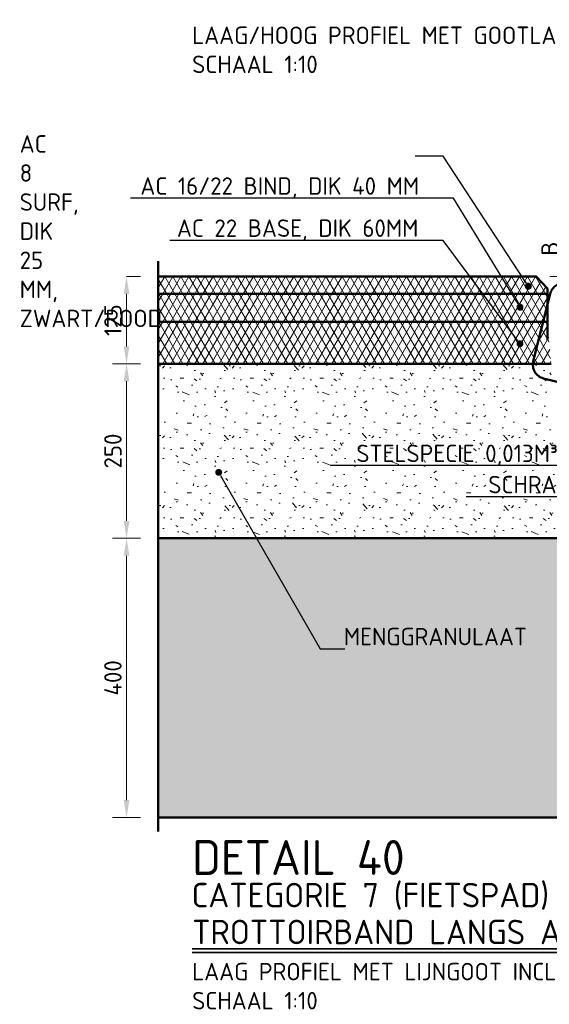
# Model space of a CAD drawing. Header units: metres. Extents: x 92403 to 95147, y 464428 to 465602.
# Tile 248 of 256: x 92605.929 to 92606.687, y 465102.876 to 465104.287. Entities that reach past the tile are written whole.
import ezdxf
from ezdxf import colors
from ezdxf.entities.mleader import LeaderData, LeaderLine
from ezdxf.math import Vec2, Vec3

# ---------------------------------------------------------------- set-up
doc = ezdxf.new("R2010")
doc.units = ezdxf.units.M
doc.linetypes.add('HIDDEN', pattern=[2.373, 1.58, -0.7929999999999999])
doc.linetypes.add('XX-PROJECTGRENS', pattern=[18, 12, -3, 0, -3])
doc.layers.get('0').update_dxf_attribs({"linetype": 'CONTINUOUS'})
doc.layers.get('Defpoints').update_dxf_attribs({"linetype": 'CONTINUOUS'})
for name, color, linetype, lineweight in [('N-WE-GW-GROND_ZAND_CUNETZAND-AD-10', 7, 'CONTINUOUS', 18), ('N-WE-KG-PROJECTGRENS-GD', 7, 'XX-PROJECTGRENS', 50), ('N-WE-VH-VERHARDING_ASFALT-AD-10', 252, 'CONTINUOUS', 18), ('N-WE-VH-VERHARDING_ASFALT-GD', 252, 'CONTINUOUS', 50), ('N-WE-VH-VERHARDING_ASFALT-T25', 7, 'CONTINUOUS', 25), ('N-WE-VH-VERHARDING_BETON_SCHRAAL-GD', 252, 'CONTINUOUS', 50), ('N-WE-VH-VERHARDING_FUNDERING-AD-10', 252, 'CONTINUOUS', 18), ('N-WE-VH-VERHARDING_NATUURSTEEN-GD', 252, 'CONTINUOUS', 50), ('X-XX-AL-TEKENBLAD_TITELBLOK-T25', 7, 'CONTINUOUS', 25), ('X-XX-AL-TEKENBLAD_TITELBLOK-T35', 50, 'CONTINUOUS', 35), ('X-XX-AL-TEKENBLAD_TITELBLOK-T50', 130, 'CONTINUOUS', 50), ('X-XX-AL-VERWIJZING_DETAIL-M', 7, 'CONTINUOUS', 18)]:
    doc.layers.add(name, color=color, linetype=linetype, lineweight=lineweight)
doc.styles.add('NLCS-ISO-M10-T25', font='NLCS-ISO.ttf', dxfattribs={"height": 0.025})
doc.styles.add('NLCS-ISO-M10-T35', font='NLCS-ISO.ttf', dxfattribs={"height": 0.035})
doc.styles.add('NLCS-ISO-M10-T50', font='NLCS-ISO.ttf', dxfattribs={"height": 0.05})
doc.dimstyles.new('NLCS-M10-T25-PIJL_L2_H1', dxfattribs={"dimscale": 0.01, "dimtxt": 2.5, "dimasz": 2.5, "dimexe": 2, "dimexo": 2, "dimgap": 0.7, "dimtad": 1, "dimzin": 0, "dimdsep": 46, "dimtxsty": 'NLCS-ISO-M10-T25', "dimcen": 2.5, "dimdle": 2, "dimclrd": 256, "dimclre": 256, "dimclrt": 7, "dimadec": 1, "dimazin": 0, "dimtfac": 1, "dimtdec": 3, "dimtofl": 0, "dimtmove": 1, "dimatfit": 0, "dimfxl": 2, "dimfxlon": 1, "dimtfillclr": 256, "dimtolj": 1, "dimtzin": 0, "dimlwd": -1, "dimlwe": -1, "dimarcsym": 0})
pattern_1 = [(59.99999999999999, (2985.087419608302, 6084.588650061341), (-0.008660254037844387, 0.005000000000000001), []), (120, (2985.087419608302, 6084.588650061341), (-0.008660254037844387, -0.004999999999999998), [])]

# ---------------------------------------------------------------- blocks, each defined once
blk = doc.blocks.new('*D664')
at = {"layer": 'Defpoints', "color": 0, "transparency": 16777216}
for p in [(92606.08157322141, 465103.9185833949), (92606.08157322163, 465103.9185833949), (92606.08157322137, 465103.7935833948)]:
    blk.add_point(p, dxfattribs=at)
at = {"layer": 'X-XX-AL-VERWIJZING_DETAIL-M', "transparency": 16777216}
for p, q in [((92606.08157322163, 465103.9185833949), (92606.10157322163, 465103.9185833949)), ((92606.08157322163, 465103.8185833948), (92606.08157322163, 465103.8935833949)), ((92606.08157322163, 465103.7935833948), (92606.10157322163, 465103.7935833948))]:
    blk.add_line(p, q, dxfattribs=at)
for points in [[(92606.07740655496, 465103.8935833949), (92606.0857398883, 465103.8935833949), (92606.08157322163, 465103.9185833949)], [(92606.07740655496, 465103.8185833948), (92606.0857398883, 465103.8185833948), (92606.08157322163, 465103.7935833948)]]:
    blk.add_solid(points, dxfattribs=at)
at = {"layer": 'X-XX-AL-VERWIJZING_DETAIL-M', "color": 7, "transparency": 16777216, "insert": (92606.06207322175, 465103.8560833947), "char_height": 0.025, "attachment_point": 5, "rotation": 90, "style": 'NLCS-ISO-M10-T25'}
blk.add_mtext('\\A1;125', dxfattribs=at)
blk = doc.blocks.new('*D669')
at = {"layer": 'Defpoints', "color": 0, "transparency": 16777216}
for p in [(92606.08157322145, 465103.5435833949), (92606.08157322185, 465103.1435833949), (92606.12695777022, 465103.1435833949)]:
    blk.add_point(p, dxfattribs=at)
at = {"layer": 'X-XX-AL-VERWIJZING_DETAIL-M', "transparency": 16777216}
for p, q in [((92606.08157322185, 465103.5435833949), (92606.10157322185, 465103.5435833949)), ((92606.08157322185, 465103.5185833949), (92606.08157322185, 465103.168583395)), ((92606.10157322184, 465103.1435833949), (92606.06157322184, 465103.1435833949))]:
    blk.add_line(p, q, dxfattribs=at)
for points in [[(92606.07740655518, 465103.5185833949), (92606.08573988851, 465103.5185833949), (92606.08157322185, 465103.5435833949)], [(92606.07740655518, 465103.168583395), (92606.08573988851, 465103.168583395), (92606.08157322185, 465103.1435833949)]]:
    blk.add_solid(points, dxfattribs=at)
at = {"layer": 'X-XX-AL-VERWIJZING_DETAIL-M', "color": 7, "transparency": 16777216, "insert": (92606.06207322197, 465103.3435833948), "char_height": 0.025, "attachment_point": 5, "rotation": 90, "style": 'NLCS-ISO-M10-T25'}
blk.add_mtext('\\A1;400', dxfattribs=at)
blk = doc.blocks.new('_Dot')
at = {"color": 0, "linetype": 'ByBlock', "lineweight": -2}
blk.add_line((-0.5, 0), (-1, 0), dxfattribs=at)
at = {"color": 0, "linetype": 'ByBlock', "const_width": 0.5}
blk.add_lwpolyline([(-0.25, 0, 1), (0.25, 0, 1)], format="xyb", close=True, dxfattribs=at)
blk = doc.blocks.new('*D671')
at = {"layer": 'Defpoints', "color": 0, "transparency": 16777216}
for p in [(92606.12695777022, 465103.7935833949), (92606.08157322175, 465103.5435833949), (92606.12695777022, 465103.5435833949)]:
    blk.add_point(p, dxfattribs=at)
at = {"layer": 'X-XX-AL-VERWIJZING_DETAIL-M', "transparency": 16777216}
for p, q in [((92606.10157322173, 465103.7935833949), (92606.06157322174, 465103.7935833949)), ((92606.08157322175, 465103.7685833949), (92606.08157322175, 465103.5685833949)), ((92606.10157322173, 465103.5435833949), (92606.06157322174, 465103.5435833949))]:
    blk.add_line(p, q, dxfattribs=at)
for points in [[(92606.07740655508, 465103.7685833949), (92606.08573988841, 465103.7685833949), (92606.08157322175, 465103.7935833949)], [(92606.07740655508, 465103.5685833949), (92606.08573988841, 465103.5685833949), (92606.08157322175, 465103.5435833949)]]:
    blk.add_solid(points, dxfattribs=at)
at = {"layer": 'X-XX-AL-VERWIJZING_DETAIL-M', "color": 7, "transparency": 16777216, "insert": (92606.06207322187, 465103.6685833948), "char_height": 0.025, "attachment_point": 5, "rotation": 90, "style": 'NLCS-ISO-M10-T25'}
blk.add_mtext('\\A1;250', dxfattribs=at)
blk = doc.blocks.new('*D709')
at = {"layer": 'Defpoints', "color": 0, "transparency": 16777216}
for p in [(92606.70769181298, 465103.9985833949), (92606.74951512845, 465103.9985833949), (92606.57257258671, 465103.9185833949)]:
    blk.add_point(p, dxfattribs=at)
at = {"layer": 'X-XX-AL-VERWIJZING_DETAIL-M', "transparency": 16777216}
for p, q in [((92606.70769181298, 465103.9435833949), (92606.70769181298, 465103.9735833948)), ((92606.68769181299, 465103.9185833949), (92606.72769181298, 465103.9185833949))]:
    blk.add_line(p, q, dxfattribs=at)
for points in [[(92606.70352514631, 465103.9735833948), (92606.71185847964, 465103.9735833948), (92606.70769181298, 465103.9985833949)], [(92606.70352514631, 465103.9435833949), (92606.71185847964, 465103.9435833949), (92606.70769181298, 465103.9185833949)]]:
    blk.add_solid(points, dxfattribs=at)
at = {"layer": 'X-XX-AL-VERWIJZING_DETAIL-M', "color": 7, "transparency": 16777216, "insert": (92606.6881918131, 465103.9585833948), "char_height": 0.025, "attachment_point": 5, "rotation": 90, "style": 'NLCS-ISO-M10-T25'}
blk.add_mtext('\\A1;B', dxfattribs=at)

msp = doc.modelspace()

# ---------------------------------------------------------------- hatches: boundary and pattern name
at = {"layer": 'N-WE-GW-GROND_ZAND_CUNETZAND-AD-10'}
h = msp.add_hatch(dxfattribs=at)
h.set_pattern_fill('AGW-GROND_ZAND_CUNETZAND', color=256, scale=0.01, pattern_type=2)
h.set_pattern_definition([(0, (2985.087419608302, 6084.538650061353), (0.00625, 0.00625), [0, -0.0125])])
h.paths.add_polyline_path([(92607.42451486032, 465103.1435833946), (92607.42451481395, 465103.5435833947), (92606.3395800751, 465103.5435833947), (92606.12695777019, 465103.5435833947), (92606.12695777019, 465103.1435833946)])
at = {"layer": 'N-WE-VH-VERHARDING_ASFALT-AD-10'}
h = msp.add_hatch(dxfattribs=at)
h.set_pattern_fill('AVH-ASFALT', color=256, scale=0.01, pattern_type=2)
h.set_pattern_definition(pattern_1)
h.paths.add_polyline_path([(92606.66845039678, 465103.9185833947), (92606.12695777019, 465103.9185833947), (92606.12695777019, 465103.8935833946), (92606.68355013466, 465103.8935833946), (92606.68451481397, 465103.8935833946), (92606.68451481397, 465103.901472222)])
h = msp.add_hatch(dxfattribs=at)
h.set_pattern_fill('AVH-ASFALT', color=256, scale=0.01, pattern_type=2)
h.set_pattern_definition(pattern_1)
h.paths.add_polyline_path([(92606.68451481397, 465103.8883333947), (92606.68451481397, 465103.8935833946), (92606.12695777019, 465103.8935833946), (92606.12695777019, 465103.8535833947), (92606.68451481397, 465103.8535833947)])
h = msp.add_hatch(dxfattribs=at)
h.set_pattern_fill('AVH-ASFALT', color=256, scale=0.01, pattern_type=2)
h.set_pattern_definition(pattern_1)
h.paths.add_polyline_path([(92606.12695777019, 465103.8535833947), (92606.12695777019, 465103.7935833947), (92606.5830377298, 465103.7935833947), (92606.68969694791, 465103.7935833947), (92606.68451481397, 465103.8535833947)])
at = {"layer": 'N-WE-VH-VERHARDING_FUNDERING-AD-10'}
h = msp.add_hatch(dxfattribs=at)
h.set_pattern_fill('AVH-FUNDERING_GRANULAAT', color=256, scale=0.01, pattern_type=2)
h.set_pattern_definition([(0, (2985.182419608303, 6084.652650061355), (0, 0.1), [0, -0.1]), (0, (2985.183419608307, 6084.617650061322), (0, 0.1), [0, -0.1]), (0, (2985.186419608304, 6084.671650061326), (0, 0.1), [0, -0.1]), (338.1986, (2985.134419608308, 6084.640650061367), (0.3000000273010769, -0.099999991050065), [0.0107703, -0.5277461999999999]), (216.8699, (2985.144419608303, 6084.636650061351), (0.2999999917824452, 0.2000000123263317), [0.005, -0.495]), (130.6013, (2985.140419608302, 6084.633650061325), (0.5000000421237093, -0.5999999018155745), [0.0092195, -0.9127349]), (206.5651, (2985.107419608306, 6084.621650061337), (-0.09999991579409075, -0.1000001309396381), [0.0022361, -0.2213707]), (326.3099, (2985.105419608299, 6084.620650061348), (0.199999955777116, -0.1000001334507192), [0.0036056, -0.3569496]), (108.4349, (2985.108419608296, 6084.618650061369), (-0.09999984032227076, 0.2000000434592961), [0.003162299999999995, -0.3130654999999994]), (225, (2985.171419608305, 6084.611650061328), (-1.776356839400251e-17, -0.1000000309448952), [0.0042426, -0.1371787]), (0, (2985.168419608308, 6084.60865006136), (0.1, 0.1), [0.006, -0.094]), (135, (2985.174419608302, 6084.60865006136), (-0.1000000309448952, 8.881784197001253e-18), [0.0042426, -0.1371787]), (251.5651, (2985.159419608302, 6084.675650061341), (0.09999984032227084, 0.2000000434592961), [0.003162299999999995, -0.3130654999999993]), (0, (2985.158419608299, 6084.672650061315), (0.1, 0.1), [0.005, -0.095]), (143.1301, (2985.163419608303, 6084.672650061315), (-0.2999999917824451, 0.2000000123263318), [0.005, -0.495]), (213.6901, (2985.106419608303, 6084.67665006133), (0.199999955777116, 0.1000001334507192), [0.003605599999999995, -0.3569495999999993]), (341.5651, (2985.103419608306, 6084.674650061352), (-0.2000000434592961, 0.09999984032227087), [0.006324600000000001, -0.3099032]), (126.8699, (2985.1094196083, 6084.672650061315), (0.2000000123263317, -0.2999999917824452), [0.005, -0.495]), (0, (2985.135419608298, 6084.672650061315), (0, 0.1), [0, -0.1]), (0, (2985.108419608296, 6084.646650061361), (0, 0.1), [0, -0.1]), (0, (2985.136419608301, 6084.609650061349), (0, 0.1), [0, -0.1]), (0, (2985.163419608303, 6084.640650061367), (0, 0.1), [0, -0.1]), (0, (2985.134419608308, 6084.657650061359), (0, 0.1), [0, -0.1]), (0, (2985.112419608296, 6084.660650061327), (0, 0.1), [0, -0.1]), (0, (2985.121419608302, 6084.654650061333), (0, 0.1), [0, -0.1]), (0, (2985.117419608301, 6084.630650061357), (0, 0.1), [0, -0.1]), (0, (2985.093419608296, 6084.634650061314), (0, 0.1), [0, -0.1]), (0, (2985.0944196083, 6084.657650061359), (0, 0.1), [0, -0.1]), (0, (2985.091419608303, 6084.679650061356), (0, 0.1), [0, -0.1]), (0, (2985.122419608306, 6084.683650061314), (0, 0.1), [0, -0.1]), (0, (2985.144419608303, 6084.687650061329), (0, 0.1), [0, -0.1]), (0, (2985.179419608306, 6084.683650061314), (0, 0.1), [0, -0.1]), (0, (2985.155419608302, 6084.652650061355), (0, 0.1), [0, -0.1]), (0, (2985.145419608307, 6084.670650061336), (0, 0.1), [0, -0.1]), (0, (2985.153419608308, 6084.622650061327), (0, 0.1), [0, -0.1]), (0, (2985.123419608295, 6084.617650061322), (0, 0.1), [0, -0.1]), (0, (2985.153419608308, 6084.595650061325), (0, 0.1), [0, -0.1]), (0, (2985.120419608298, 6084.601650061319), (0, 0.1), [0, -0.1]), (0, (2985.088419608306, 6084.598650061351), (0, 0.1), [0, -0.1]), (0, (2985.100419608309, 6084.593650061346), (0, 0.1), [0, -0.1]), (0, (2985.101419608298, 6084.607650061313), (0, 0.1), [0, -0.1]), (0, (2985.168419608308, 6084.591650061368), (0, 0.1), [0, -0.1]), (0, (2985.180419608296, 6084.632650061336), (0, 0.1), [0, -0.1]), (0, (2985.175419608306, 6084.662650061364), (0, 0.1), [0, -0.1]), (0, (2985.129419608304, 6084.59065006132), (0, 0.1), [0, -0.1])])
h.paths.add_polyline_path([(92607.32451481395, 465103.5435833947), (92607.32451481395, 465103.6985833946), (92606.68969694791, 465103.6985833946), (92606.68969694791, 465103.7935833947), (92606.5830377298, 465103.7935833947), (92606.12696174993, 465103.7935833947), (92606.12695777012, 465103.5435833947)])

# ---------------------------------------------------------------- linework, layer by layer
at = {"layer": 'N-WE-KG-PROJECTGRENS-GD'}
msp.add_line((92606.12695777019, 465103.940826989), (92606.12695777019, 465103.1235833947), dxfattribs=at)
at = {"layer": 'N-WE-VH-VERHARDING_ASFALT-GD'}
msp.add_lwpolyline([(92606.12695777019, 465103.9185833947), (92606.66845039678, 465103.9185833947), (92606.68451481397, 465103.901472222), (92606.68451481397, 465103.8935833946), (92606.12695777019, 465103.8935833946)], close=True, dxfattribs=at)
for points in [[(92606.12695777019, 465103.8935833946), (92606.68355013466, 465103.8935833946)], [(92606.68451481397, 465103.8935833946), (92606.68451481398, 465103.8283316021)], [(92606.12695777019, 465103.8535833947), (92606.68451481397, 465103.8535833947)], [(92606.12695777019, 465103.7935833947), (92606.68969694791, 465103.7935833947)], [(92606.12695777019, 465103.1435833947), (92607.42451481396, 465103.1435833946)]]:
    msp.add_lwpolyline(points, dxfattribs=at)
at = {"layer": 'N-WE-VH-VERHARDING_BETON_SCHRAAL-GD'}
msp.add_lwpolyline([(92607.42451481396, 465103.5435833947), (92606.3395800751, 465103.5435833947), (92606.3395800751, 465103.5435833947), (92606.12695777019, 465103.5435833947)], dxfattribs=at)
at = {"layer": 'N-WE-VH-VERHARDING_NATUURSTEEN-GD', "linetype": 'HIDDEN', "ltscale": 5, "flags": 128}
msp.add_lwpolyline([(92606.81967446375, 465103.8782053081, -0.2480042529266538), (92606.82418623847, 465103.859826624), (92606.80000013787, 465103.7632837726, -0.4142135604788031), (92606.77543617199, 465103.7485617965), (92606.67891885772, 465103.7727414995, -0.4142135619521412), (92606.66419688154, 465103.7973054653), (92606.68838298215, 465103.8938483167, -0.05615879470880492), (92606.68997049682, 465103.8980959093, -0.3499151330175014), (92606.71294694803, 465103.9085702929), (92606.80946426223, 465103.8843905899, -0.1507257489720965)], format="xyb", close=True, dxfattribs=at)
at = {"layer": 'X-XX-AL-TEKENBLAD_TITELBLOK-T35'}
for p, q in [((92606.17561536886, 465102.9552429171), (92607.16909461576, 465102.9552429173)), ((92606.17561536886, 465102.9502429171), (92607.16909461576, 465102.9502429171))]:
    msp.add_line(p, q, dxfattribs=at)

# ---------------------------------------------------------------- texts
at = {"layer": 'X-XX-AL-TEKENBLAD_TITELBLOK-T25', "char_height": 0.025, "attachment_point": 7, "style": 'NLCS-ISO-M10-T25'}
for s, insert in [('LAAG/HOOG PROFIEL MET GOOTLAAG VAN KEIEN\\PSCHAAL 1:10', (92606.17561536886, 465104.209987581)), ('LAAG PROFIEL MET LIJNGOOT INCL. GOOTLAAG VAN KEIEN\\PSCHAAL 1:10', (92606.17561536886, 465102.8685911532))]:
    msp.add_mtext(s, dxfattribs=dict(at, insert=insert))
at = {"layer": 'X-XX-AL-TEKENBLAD_TITELBLOK-T35', "char_height": 0.035, "width": 1.298086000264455, "attachment_point": 7, "style": 'NLCS-ISO-M10-T35'}
for s, insert in [('CATEGORIE 7 (FIETSPAD)', (92606.17474805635, 465103.0114762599)), ('TROTTOIRBAND LANGS ASFALT OP FUNDERING', (92606.17561536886, 465102.9620178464))]:
    msp.add_mtext(s, dxfattribs=dict(at, insert=insert))
at = {"layer": 'X-XX-AL-TEKENBLAD_TITELBLOK-T50', "insert": (92606.17561536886, 465103.0611865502), "char_height": 0.05, "width": 1.298086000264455, "attachment_point": 7, "style": 'NLCS-ISO-M10-T50'}
msp.add_mtext('DETAIL 40', dxfattribs=at)

# ---------------------------------------------------------------- dimensions: what is measured, and where the dimension line sits
at = {"layer": 'X-XX-AL-VERWIJZING_DETAIL-M'}
dim = msp.add_linear_dim(base=(92606.70769181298, 465103.9985833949), p1=(92606.57257258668, 465103.9185833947), p2=(92606.74951512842, 465103.9985833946), angle=90, text='B', dimstyle='NLCS-M10-T25-PIJL_L2_H1', override={"dimdec": 0, "dimlfac": 1000, "dimse2": 1}, dxfattribs=at)
dim.commit()
dim.dimension.update_dxf_attribs({"geometry": '*D709', "text_midpoint": (92606.6881918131, 465103.9585833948)})
for base, p1, p2, picture, middle in [((92606.08157322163, 465103.9185833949), (92606.08157322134, 465103.7935833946), (92606.08157322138, 465103.9185833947), '*D664', (92606.06207322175, 465103.8560833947)), ((92606.08157322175, 465103.5435833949), (92606.12695777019, 465103.7935833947), (92606.12695777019, 465103.5435833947), '*D671', (92606.06207322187, 465103.6685833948)), ((92606.08157322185, 465103.1435833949), (92606.08157322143, 465103.5435833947), (92606.12695777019, 465103.1435833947), '*D669', (92606.06207322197, 465103.3435833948))]:
    dim = msp.add_linear_dim(base=base, p1=p1, p2=p2, angle=90, dimstyle='NLCS-M10-T25-PIJL_L2_H1', override={"dimdec": 0, "dimlfac": 1000}, dxfattribs=at)
    dim.commit()
    dim.dimension.update_dxf_attribs({"geometry": picture, "text_midpoint": middle})

# ---------------------------------------------------------------- leaders
at = {"layer": 'N-WE-VH-VERHARDING_ASFALT-T25', "linetype": 'ByBlock'}
ml = msp.add_multileader_mtext('Standard', dxfattribs=at)
ml.set_content('\\A1;AC 8 SURF, DIK 25 MM, ZWART/ROOD', color=7, style='NLCS-ISO-M10-T25')
ml.set_leader_properties(color=256, lineweight=-1)
ml.set_arrow_properties(name='DOT')
ml.build(insert=Vec2(0, 0))
ml.multileader.update_dxf_attribs({"text_left_attachment_type": 5, "text_right_attachment_type": 5, "dogleg_length": 0.025, "arrow_head_size": 0.01, "scale": 0.01})
ctx = ml.context
ctx.base_point, ctx.scale, ctx.char_height, ctx.arrow_head_size, ctx.landing_gap_size, ctx.plane_origin = Vec3(92605.91954699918, 465104.0911120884), 0.01, 0.025, 0.01, 0.009000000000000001, Vec3(92606.64511966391, 465103.9004606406)
ctx.left_attachment, ctx.right_attachment = 5, 5
notes = []
notes.append((ctx, [(0, (1, 1, 0), (92606.53504699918, 465104.0911120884), (-1, 0), 0.025, [(0, [(92606.65710658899, 465103.904770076)], 0, [])])]))
ctx.mtext.insert, ctx.mtext.width, ctx.mtext.flow_direction = Vec3(92605.92854699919, 465104.1211120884), 0.5879530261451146, 5
ml = msp.add_multileader_mtext('Standard', dxfattribs=at)
ml.set_content('\\A1;AC 16/22 BIND, DIK 40 MM', color=7, style='NLCS-ISO-M10-T25')
ml.set_leader_properties(color=256, lineweight=-1)
ml.set_arrow_properties(name='DOT')
ml.build(insert=Vec2(0, 0))
ml.multileader.update_dxf_attribs({"text_left_attachment_type": 5, "text_right_attachment_type": 5, "dogleg_length": 0.025, "arrow_head_size": 0.01, "scale": 0.01})
ctx = ml.context
ctx.base_point, ctx.scale, ctx.char_height, ctx.arrow_head_size, ctx.landing_gap_size, ctx.plane_origin = Vec3(92606.09234238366, 465104.0307531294), 0.01, 0.025, 0.01, 0.009000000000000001, Vec3(92606.64511966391, 465103.865614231)
ctx.left_attachment, ctx.right_attachment = 5, 5
notes.append((ctx, [(0, (1, 1, 0), (92606.54977667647, 465104.0307531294), (-1, 0), 0.04068429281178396, [(0, [(92606.64511966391, 465103.8746444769)], 0, [])])]))
ctx.mtext.insert, ctx.mtext.flow_direction = Vec3(92606.10134238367, 465104.0607531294), 5
ml = msp.add_multileader_mtext('Standard', dxfattribs=at)
ml.set_content('AC 22 BASE, DIK 60MM', color=7, style='NLCS-ISO-M10-T25')
ml.set_leader_properties(color=256, lineweight=-1)
ml.set_arrow_properties(name='DOT')
ml.build(insert=Vec2(0, 0))
ml.multileader.update_dxf_attribs({"text_left_attachment_type": 5, "text_right_attachment_type": 5, "dogleg_length": 0.025, "arrow_head_size": 0.01, "scale": 0.01})
ctx = ml.context
ctx.base_point, ctx.scale, ctx.char_height, ctx.arrow_head_size, ctx.landing_gap_size, ctx.plane_origin = Vec3(92606.1447102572, 465103.9703941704), 0.01, 0.025, 0.01, 0.009000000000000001, Vec3(92606.64511966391, 465103.7797427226)
ctx.left_attachment, ctx.right_attachment = 5, 5
notes.append((ctx, [(0, (1, 1, 0), (92606.53504699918, 465103.9703941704), (-1, 0), 0.02608674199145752, [(0, [(92606.64511966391, 465103.8223630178)], 0, [])])]))
ctx.mtext.insert, ctx.mtext.flow_direction = Vec3(92606.1537102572, 465104.0003941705), 5
ml = msp.add_multileader_mtext('Standard', dxfattribs=at)
ml.set_content('\\A1;SCHRAAL BETON 0,037M³/M', color=7, style='NLCS-ISO-M10-T25')
ml.set_leader_properties(color=256, lineweight=-1)
ml.set_arrow_properties(name='DOT')
ml.build(insert=Vec2(0, 0))
ml.multileader.update_dxf_attribs({"text_left_attachment_type": 5, "text_right_attachment_type": 5, "dogleg_length": 2.5, "arrow_head_size": 0.01, "scale": 0.01})
ctx = ml.context
ctx.base_point, ctx.scale, ctx.char_height, ctx.arrow_head_size, ctx.landing_gap_size, ctx.plane_origin = Vec3(92606.5907271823, 465103.6030428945), 0.01, 0.025, 0.01, 0.009000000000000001, Vec3(92607.00608719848, 465103.6762068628)
ctx.left_attachment, ctx.right_attachment = 5, 5
notes.append((ctx, [(1, (1, 1, 0), (92607.0512271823, 465103.6030428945), (-1, 0), 0.025, [(0, [(92607.14351415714, 465103.7360877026)], 0, [])])]))
ctx.mtext.insert, ctx.mtext.flow_direction = Vec3(92606.5997271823, 465103.6330428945), 5
ml = msp.add_multileader_mtext('Standard', dxfattribs=at)
ml.set_content('\\A1;STELSPECIE 0,013M³/M', color=7, style='NLCS-ISO-M10-T25')
ml.set_leader_properties(color=256, lineweight=-1)
ml.set_arrow_properties(name='DOT')
ml.build(insert=Vec2(0, 0))
ml.multileader.update_dxf_attribs({"text_left_attachment_type": 5, "text_right_attachment_type": 5, "dogleg_length": 2.5, "arrow_head_size": 0.01, "scale": 0.01})
ctx = ml.context
ctx.base_point, ctx.scale, ctx.char_height, ctx.arrow_head_size, ctx.landing_gap_size, ctx.plane_origin = Vec3(92606.40166630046, 465103.6477209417), 0.01, 0.025, 0.01, 0.009000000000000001, Vec3(92606.73452631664, 465103.7208849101)
ctx.left_attachment, ctx.right_attachment = 5, 5
notes.append((ctx, [(1, (1, 1, 0), (92606.77966630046, 465103.6477209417), (-1, 0), 0.025, [(0, [(92606.83173666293, 465103.7208849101)], 0, [])])]))
ctx.mtext.insert, ctx.mtext.flow_direction = Vec3(92606.41066630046, 465103.6777209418), 5
ml = msp.add_multileader_mtext('Standard', dxfattribs=at)
ml.set_content('\\A1;MENGGRANULAAT', color=7, style='NLCS-ISO-M10-T25')
ml.set_leader_properties(color=256, lineweight=-1)
ml.set_arrow_properties(name='DOT')
ml.build(insert=Vec2(0, 0))
ml.multileader.update_dxf_attribs({"text_left_attachment_type": 5, "text_right_attachment_type": 5, "dogleg_length": 2.5, "arrow_head_size": 0.01, "scale": 0.01})
ctx = ml.context
ctx.base_point, ctx.scale, ctx.char_height, ctx.arrow_head_size, ctx.landing_gap_size, ctx.plane_origin = Vec3(92606.38381242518, 465103.385294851), 0.01, 0.025, 0.01, 0.009000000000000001, Vec3(92606.31724713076, 465103.4649551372)
ctx.left_attachment, ctx.right_attachment = 5, 5
notes.append((ctx, [(0, (1, 1, 0), (92606.35881242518, 465103.385294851), (1, 0), 0.025, [(0, [(92606.2135795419, 465103.6380683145)], 0, [])])]))
ctx.mtext.insert, ctx.mtext.width, ctx.mtext.flow_direction = Vec3(92606.39281242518, 465103.4152948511), 0.1621496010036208, 5
for ctx, leaders in notes:
    for number, flags, end, landing, length, lines in leaders:
        leader = LeaderData()
        leader.index, (leader.has_last_leader_line, leader.has_dogleg_vector, leader.attachment_direction) = number, flags
        leader.last_leader_point, leader.dogleg_vector, leader.dogleg_length = Vec3(end), Vec3(landing), length
        for number, points, colour, breaks in lines:
            line = LeaderLine()
            line.index, line.vertices, line.color, line.breaks = number, Vec3.list(points), colors.encode_raw_color(colour), breaks
            leader.lines.append(line)
        ctx.leaders.append(leader)

doc.saveas('drawing.dxf')
